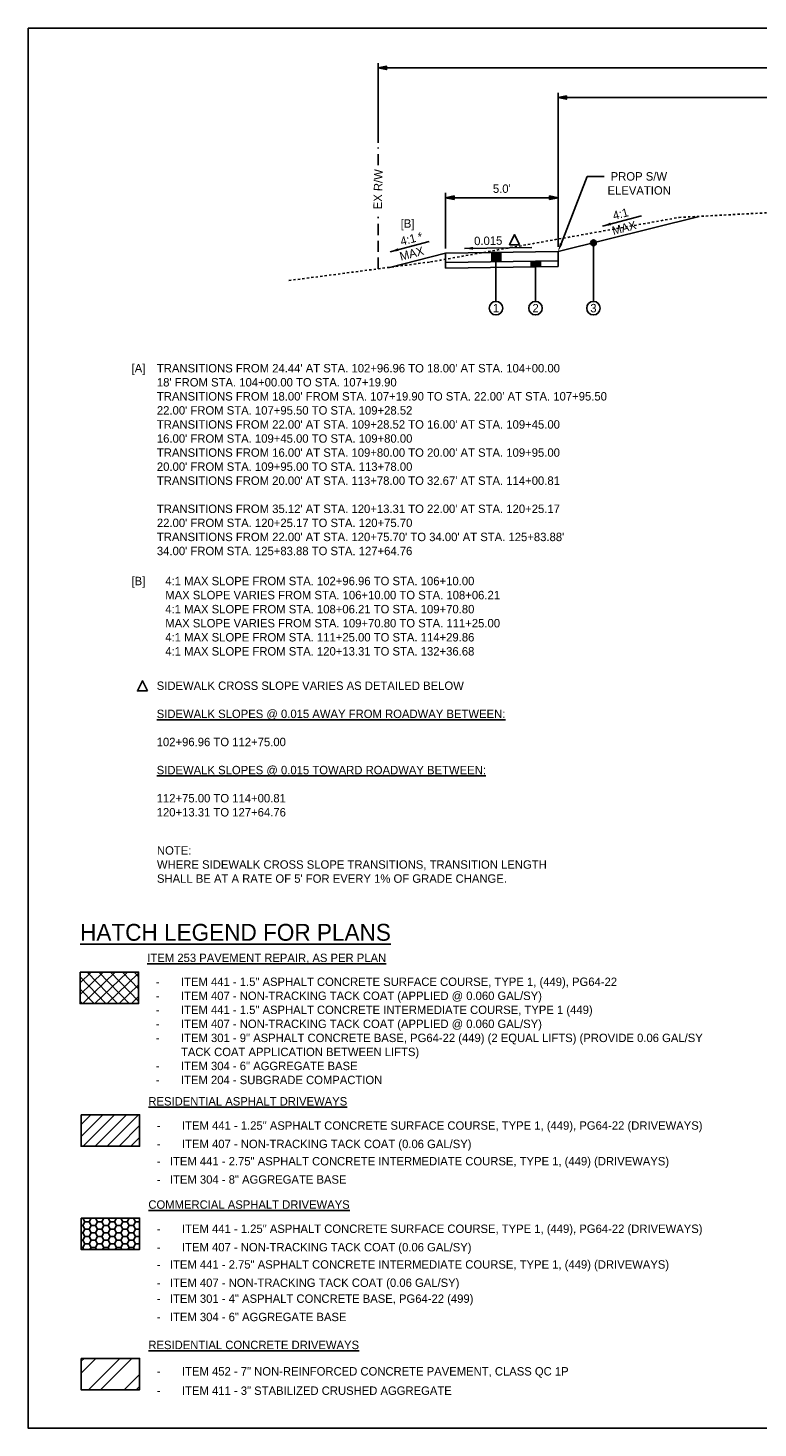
# Model space of a CAD drawing. Header units: feet. Extents: x 19045 to 19260, y 13883 to 14309.
# Tile 1 of 11: x 19045 to 19078, y 13883 to 13945. Entities that reach past the tile are written whole.
import ezdxf
from ezdxf import colors
from ezdxf.entities.mleader import LeaderData, LeaderLine
from ezdxf.enums import TextEntityAlignment as Align
from ezdxf.math import Vec2, Vec3

# ---------------------------------------------------------------- set-up
doc = ezdxf.new("R2010")
doc.units = ezdxf.units.FT
doc.header["$MEASUREMENT"] = 0
for name, pattern in [('CENTER2', [1.125, 0.75, -0.125, 0.125, -0.125]), ('cl5', [25, 1.25, -1.25, 20, -1.25, 1.25]), ('DASHED', [0.75, 0.5, -0.25]), ('OhDOT_USTN2', [0.11, 0.069, -0.041])]:
    doc.linetypes.add(name, pattern=pattern)
for name, color, linetype in [('CM_P_Sidewalk', 254, 'Continuous'), ('PF_X_Ground_Line', 3, 'OhDOT_USTN2'), ('PV_P_EOP', 7, 'Continuous'), ('PV_P_Text', 10, 'Continuous'), ('RW_X_CL_5', 6, 'cl5'), ('RW_X_Right_of_Way', 7, 'ROWEX-COEC'), ('SC_Shading1', 253, 'Continuous')]:
    doc.layers.add(name, color=color, linetype=linetype)
doc.styles.add('Slanted-Normal', font='font31.shx', dxfattribs={"height": 0.125})
doc.styles.get("Standard").update_dxf_attribs({"font": 'font31.shx'})
doc.styles.add('Straight-Normal', font='font30.shx', dxfattribs={"height": 0.14})
doc.linetypes.add('ROWEX-COEC', pattern='A,0.75,-0.05,["Ex R/W",Straight-Normal,S=1,R=0,X=0,Y=-0.06],-0.7,0.75,-0.3,0.75,-0.3,0.75,-0.3,0.75,-0.3', length=5.7)
doc.dimstyles.new('Dec-1  Slanted', dxfattribs={"dimtxt": 0.125, "dimasz": 0.125, "dimexe": 0.07, "dimexo": 0.07, "dimgap": 0.07, "dimtad": 1, "dimdec": 1, "dimzin": 3, "dimdsep": 46, "dimtxsty": 'Slanted-Normal', "dimblk": 'Dim1', "dimcen": 0, "dimclrd": 95, "dimclre": 95, "dimclrt": 7, "dimadec": 1, "dimazin": 3, "dimtfac": 1, "dimtdec": 1, "dimtix": 1, "dimtofl": 0, "dimtmove": 1, "dimatfit": 3, "dimldrblk": 'Dim1', "dimfxl": 1, "dimtolj": 1, "dimtzin": 0, "dimlwd": -1, "dimlwe": -1, "dimarcsym": 0})

# ---------------------------------------------------------------- blocks, each defined once
blk = doc.blocks.new('Dim1')
h = blk.add_hatch(color=4)
h.dxf.hatch_style = 1
h.paths.add_polyline_path([(0, 0), (-1, -0.2), (-1, 0.2)])
at = {"color": 4}
blk.add_lwpolyline([(0, 0), (-1, -0.2), (-1, 0.2), (0, 0)], dxfattribs=at)
blk = doc.blocks.new('*D888')
at = {"layer": 'Defpoints', "color": 0, "transparency": 16777216}
for p in [(19060.692, 13943.384), (19120.692, 13942.729), (19060.692, 13939.851)]:
    blk.add_point(p, dxfattribs=at)
at = {"layer": 'PV_P_Text', "color": 95, "linetype": 'Continuous', "transparency": 16777216}
for p, q in [((19060.692, 13940.061), (19060.692, 13943.594)), ((19120.317, 13943.384), (19061.067, 13943.384)), ((19120.692, 13942.939), (19120.692, 13943.594))]:
    blk.add_line(p, q, dxfattribs=at)
at = {"layer": 'PV_P_Text', "color": 95, "transparency": 16777216, "xscale": 0.375, "yscale": 0.375, "zscale": 0.375, "rotation": 180}
blk.add_blockref('Dim1', (19060.692, 13943.384), dxfattribs=at)
at = {"layer": 'PV_P_Text', "color": 95, "transparency": 16777216, "xscale": 0.375, "yscale": 0.375, "zscale": 0.375}
blk.add_blockref('Dim1', (19120.692, 13943.384), dxfattribs=at)
at = {"layer": 'PV_P_Text', "color": 7, "transparency": 16777216, "insert": (19090.692, 13943.781), "char_height": 0.375, "attachment_point": 5, "style": 'Slanted-Normal'}
blk.add_mtext('\\A1;RIGHT-OF-WAY WIDTH VARIES', dxfattribs=at)
blk = doc.blocks.new('*D924')
at = {"layer": 'Defpoints', "color": 0, "transparency": 16777216}
for p in [(19068.692, 13937.616), (19063.692, 13935.142), (19068.692, 13935.217)]:
    blk.add_point(p, dxfattribs=at)
at = {"layer": 'PV_P_Text', "color": 95, "linetype": 'Continuous', "transparency": 16777216}
for p, q in [((19063.692, 13935.352), (19063.692, 13937.826)), ((19068.692, 13935.427), (19068.692, 13937.826)), ((19064.067, 13937.616), (19068.317, 13937.616))]:
    blk.add_line(p, q, dxfattribs=at)
at = {"layer": 'PV_P_Text', "color": 95, "transparency": 16777216, "xscale": 0.375, "yscale": 0.375, "zscale": 0.375, "rotation": 180}
blk.add_blockref('Dim1', (19063.692, 13937.616), dxfattribs=at)
at = {"layer": 'PV_P_Text', "color": 95, "transparency": 16777216, "xscale": 0.375, "yscale": 0.375, "zscale": 0.375}
blk.add_blockref('Dim1', (19068.692, 13937.616), dxfattribs=at)
at = {"layer": 'PV_P_Text', "color": 7, "transparency": 16777216, "insert": (19066.192, 13938.014), "char_height": 0.375, "attachment_point": 5, "style": 'Slanted-Normal'}
blk.add_mtext("\\A1;5.0'", dxfattribs=at)
blk = doc.blocks.new('*D925')
at = {"layer": 'Defpoints', "color": 0, "transparency": 16777216}
for p in [(19090.692, 13942.176), (19090.692, 13942.065), (19068.692, 13935.217)]:
    blk.add_point(p, dxfattribs=at)
at = {"layer": 'PV_P_Text', "color": 95, "linetype": 'Continuous', "transparency": 16777216}
for p, q in [((19068.692, 13935.427), (19068.692, 13942.275)), ((19069.067, 13942.065), (19090.317, 13942.065)), ((19090.692, 13941.966), (19090.692, 13941.855))]:
    blk.add_line(p, q, dxfattribs=at)
at = {"layer": 'PV_P_Text', "color": 95, "transparency": 16777216, "xscale": 0.375, "yscale": 0.375, "zscale": 0.375, "rotation": 180}
blk.add_blockref('Dim1', (19068.692, 13942.065), dxfattribs=at)
at = {"layer": 'PV_P_Text', "color": 95, "transparency": 16777216, "xscale": 0.375, "yscale": 0.375, "zscale": 0.375}
blk.add_blockref('Dim1', (19090.692, 13942.065), dxfattribs=at)
at = {"layer": 'PV_P_Text', "color": 7, "transparency": 16777216, "insert": (19079.692, 13942.462), "char_height": 0.375, "attachment_point": 5, "style": 'Slanted-Normal'}
blk.add_mtext("\\A1;22.0'", dxfattribs=at)

msp = doc.modelspace()

# ---------------------------------------------------------------- hatches: boundary and pattern name
at = {"layer": 'PV_P_Text'}
h = msp.add_hatch(color=256, dxfattribs=at)
h.dxf.hatch_style = 1
edge = h.paths.add_edge_path()
edge.add_arc((19070.265, 13935.61), 0.125, 0, 360)
h = msp.add_hatch(color=256, dxfattribs=at)
h.dxf.hatch_style = 1
h.paths.add_polyline_path([(19066.142, 13935.179), (19065.742, 13935.173), (19065.742, 13934.756), (19066.142, 13934.762)])
h = msp.add_hatch(color=256, dxfattribs=at)
h.dxf.hatch_style = 1
h.paths.add_polyline_path([(19067.91, 13934.789), (19067.492, 13934.783), (19067.492, 13934.533), (19067.91, 13934.539)])
at = {"layer": 'SC_Shading1'}
h = msp.add_hatch(dxfattribs=at)
h.set_pattern_fill('ANSI37', color=256, scale=3, angle=89)
h.set_pattern_definition([(134, (-59.01568, -82.63003), (-0.269752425, -0.260496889), []), (224, (-59.01568, -82.63003), (0.260496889, -0.269752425), [])])
h.paths.add_polyline_path([(19050.044, 13903.181), (19047.444, 13903.181), (19047.444, 13901.785), (19050.044, 13901.785)])
h = msp.add_hatch(dxfattribs=at)
h.set_pattern_fill('ANSI31', color=256, scale=3)
h.set_pattern_definition([(45, (0, -25.4439), (-0.265165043, 0.265165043), [])])
h.paths.add_polyline_path([(19050.09, 13896.836), (19047.491, 13896.836), (19047.491, 13895.44), (19050.09, 13895.44)])
h = msp.add_hatch(dxfattribs=at)
h.set_pattern_fill('HONEY', color=256, scale=1.5)
h.paths.add_polyline_path([(19050.09, 13892.245), (19047.491, 13892.245), (19047.491, 13890.849), (19050.09, 13890.849)])
h = msp.add_hatch(dxfattribs=at)
h.set_pattern_fill('ANSI32', color=256, scale=3)
h.set_pattern_definition([(45, (0, -30.673), (-0.79549513, 0.79549513), []), (45, (0.5303, -30.673), (-0.79549513, 0.79549513), [])])
h.paths.add_polyline_path([(19050.09, 13886.004), (19047.491, 13886.004), (19047.491, 13884.608), (19050.09, 13884.608)])

# ---------------------------------------------------------------- linework, layer by layer
at = {"layer": 'PF_X_Ground_Line'}
msp.add_lwpolyline([(19056.729, 13933.931), (19063.025, 13934.759), (19074.071, 13936.737), (19078.492, 13936.972)], dxfattribs=at)
at = {"layer": 'PV_P_EOP', "linetype": 'DASHED'}
for points in [[(19060.692, 13939.055), (19060.692, 13939.851)], [(19060.692, 13934.452), (19060.692, 13936.762)]]:
    msp.add_lwpolyline(points, dxfattribs=at)
at = {"layer": 'PV_P_Text', "linetype": 'ByBlock', "lineweight": -2}
for p, q in [((19072.409, 13936.809), (19070.668, 13936.353)), ((19062.964, 13935.667), (19061.223, 13935.21)), ((19064.532, 13935.359), (19067.532, 13935.404))]:
    msp.add_line(p, q, dxfattribs=at)
at = {"layer": 'PV_P_Text'}
for points in [[(19068.692, 13935.217), (19074.96, 13936.784)], [(19070.265, 13935.61), (19070.265, 13933.002)], [(19061.195, 13934.518), (19063.692, 13935.142)], [(19063.692, 13935.142), (19068.692, 13935.217)], [(19063.692, 13934.726), (19068.692, 13934.801)], [(19065.742, 13934.756), (19065.742, 13935.173)], [(19065.932, 13934.759), (19065.932, 13933.002)], [(19066.142, 13934.762), (19066.142, 13935.179)], [(19067.492, 13934.783), (19067.492, 13934.533)], [(19067.492, 13934.533), (19067.492, 13934.783)], [(19067.903, 13934.789), (19067.911, 13934.539)], [(19067.91, 13934.539), (19067.91, 13934.789)], [(19063.692, 13934.476), (19068.692, 13934.551)], [(19067.692, 13934.536), (19067.692, 13933.002)]]:
    msp.add_lwpolyline(points, dxfattribs=at)
at = {"layer": 'PV_P_Text', "linetype": 'CENTER2'}
for points in [[(19063.692, 13935.142), (19063.692, 13934.476)], [(19068.692, 13935.217), (19068.692, 13934.551)]]:
    msp.add_lwpolyline(points, dxfattribs=at)
at = {"layer": 'PV_P_Text'}
for centre, radius in [((19070.265, 13935.61), 0.125), ((19065.932, 13932.702), 0.3), ((19067.692, 13932.702), 0.3), ((19070.265, 13932.702), 0.3)]:
    msp.add_circle(centre, radius, dxfattribs=at)
for points in [[(19071.046, 13936.387), (19070.668, 13936.353), (19071.015, 13936.508)], [(19061.602, 13935.245), (19061.223, 13935.21), (19061.57, 13935.366)], [(19064.906, 13935.427), (19064.532, 13935.359), (19064.908, 13935.302)]]:
    msp.add_solid(points, dxfattribs=at)
at = {"layer": 'RW_X_CL_5', "linetype": 'ByBlock'}
msp.add_lwpolyline([(19045.13, 13945.16), (19045.13, 13882.91), (19136.254, 13882.91), (19136.254, 13945.16)], close=True, dxfattribs=at)
at = {"layer": 'RW_X_Right_of_Way'}
for points in [[(19066.985, 13935.526), (19066.536, 13935.526), (19066.76, 13935.975)], [(19050.441, 13915.687), (19049.992, 13915.687), (19050.216, 13916.136)], [(19047.444, 13903.181), (19050.044, 13903.181), (19050.044, 13901.785), (19047.444, 13901.785)], [(19047.491, 13896.836), (19050.09, 13896.836), (19050.09, 13895.44), (19047.491, 13895.44)], [(19047.491, 13892.245), (19050.09, 13892.245), (19050.09, 13890.849), (19047.491, 13890.849)], [(19047.491, 13886.004), (19050.09, 13886.004), (19050.09, 13884.608), (19047.491, 13884.608)]]:
    msp.add_lwpolyline(points, close=True, dxfattribs=at)

# ---------------------------------------------------------------- texts
at = {"layer": 'CM_P_Sidewalk', "char_height": 0.375, "attachment_point": 4}
for s, width, gutter_width, heights, insert in [('*', 0.45908, 42, [0], (19062.449, 13935.881)), ("\\pxi-3,l4,t4;[A]^ITRANSITIONS FROM 24.44' AT STA. 102+96.96 TO 18.00' AT STA. 104+00.00\\P^I18' FROM STA. 104+00.00 TO STA. 107+19.90\\P^ITRANSITIONS FROM 18.00' FROM STA. 107+19.90 TO STA. 22.00' AT STA. 107+95.50\\P^I22.00' FROM STA. 107+95.50 TO STA. 109+28.52\\P^ITRANSITIONS FROM 22.00' AT STA. 109+28.52 TO 16.00' AT STA. 109+45.00\\P^I16.00' FROM STA. 109+45.00 TO STA. 109+80.00\\P^ITRANSITIONS FROM 16.00' AT STA. 109+80.00 TO 20.00' AT STA. 109+95.00 \\P^I20.00' FROM STA. 109+95.00 TO STA. 113+78.00\\P^ITRANSITIONS FROM 20.00' AT STA. 113+78.00 TO 32.67' AT STA. 114+00.81\\P\\P^ITRANSITIONS FROM 35.12' AT STA. 120+13.31 TO 22.00' AT STA. 120+25.17\\P^I22.00' FROM STA. 120+25.17 TO STA. 120+75.70\\P^ITRANSITIONS FROM 22.00' AT STA. 120+75.70' TO 34.00' AT STA. 125+83.88'\\P^I34.00' FROM STA. 125+83.88 TO STA. 127+64.76  ", 26.10411, 42, [8.514], (19049.359, 13925.967)), ('[B] ^I4:1 MAX SLOPE FROM STA. 102+96.96 TO STA. 106+10.00\\P^IMAX SLOPE VARIES FROM STA. 106+10.00 TO STA. 108+06.21\\P^I4:1 MAX SLOPE FROM STA. 108+06.21 TO STA. 109+70.80\\P^IMAX SLOPE VARIES FROM STA. 109+70.80 TO STA. 111+25.00\\P^I4:1 MAX SLOPE FROM STA. 111+25.00 TO STA. 114+29.86\\P^I4:1 MAX SLOPE FROM STA. 120+13.31 TO STA. 132+36.68', 26.10411, 42, [8.514], (19049.731, 13919.005)), ('\\pxi-3,l4,ql,t4;SIDEWALK CROSS SLOPE VARIES AS DETAILED BELOW\\P\\P{\\LSIDEWALK SLOPES @ 0.015 AWAY FROM ROADWAY BETWEEN:\\P}\\P102+96.96 TO 112+75.00\\P\\P{\\LSIDEWALK SLOPES @ 0.015 TOWARD ROADWAY BETWEEN:\\P}\\P112+75.00 TO 114+00.81\\P120+13.31 TO 127+64.76', 18.24758, 42, [13.697], (19050.475, 13913.099)), ("NOTE:\\PWHERE SIDEWALK CROSS SLOPE TRANSITIONS, TRANSITION LENGTH SHALL BE AT A RATE OF 5' FOR EVERY 1% OF GRADE CHANGE.", 17.47074, 1.875, [0], (19050.861, 13907.963))]:
    msp.add_mtext_dynamic_manual_height_columns(s, width=width, gutter_width=gutter_width, heights=heights, dxfattribs=dict(at, insert=insert))
at = {"layer": 'PV_P_Text', "style": 'Slanted-Normal'}
msp.add_text('[B]', height=0.375, dxfattribs=at).set_placement((19061.698, 13936.279))
for s, rotation, p in [('MAX', 14.69423, (19071.153, 13935.956)), ('4:1', 14.69423, (19071.181, 13936.624)), ('4:1', 14.69423, (19061.736, 13935.482)), ('MAX', 14.69423, (19061.708, 13934.813)), ('0.015', 0.85937, (19064.964, 13935.504))]:
    msp.add_text(s, height=0.375, rotation=rotation, dxfattribs=at).set_placement(p)
for s, p in [('-   ITEM 441 - 2.75" ASPHALT CONCRETE INTERMEDIATE COURSE, TYPE 1, (449) (DRIVEWAYS)', (19050.854, 13894.773)), ('-   ITEM 304 - 8" AGGREGATE BASE', (19050.854, 13893.96)), ('-   ITEM 441 - 2.75" ASPHALT CONCRETE INTERMEDIATE COURSE, TYPE 1, (449) (DRIVEWAYS)', (19050.854, 13890.182)), ('-   ITEM 407 - NON-TRACKING TACK COAT (0.06 GAL/SY)', (19050.854, 13889.369)), ('-   ITEM 301 - 4" ASPHALT CONCRETE BASE, PG64-22 (499)', (19050.854, 13888.662)), ('-   ITEM 304 - 6" AGGREGATE BASE', (19050.854, 13887.848))]:
    msp.add_text(s, height=0.37406, dxfattribs=at).set_placement(p, align=Align.MIDDLE_LEFT)
at = {"layer": 'PV_P_Text', "insert": (19060.692, 13937.991), "char_height": 0.375, "width": 2.18377, "attachment_point": 5, "rotation": 88.85424, "style": 'Slanted-Normal'}
msp.add_mtext('EX R/W', dxfattribs=at)
at = {"layer": 'PV_P_Text', "style": 'Slanted-Normal'}
for s, width, gutter_width, insert, char_height, attachment_point in [('1', 2.46234, 0.625, (19065.932, 13932.702), 0.375, 5), ('2', 2.46234, 0.625, (19067.692, 13932.702), 0.375, 5), ('3', 2.46234, 0.625, (19070.265, 13932.702), 0.375, 5), ('{\\LHATCH LEGEND FOR PLANS}', 47.39449, 1.875, (19047.444, 13904.945), 0.74984, 4)]:
    msp.add_mtext_dynamic_manual_height_columns(s, width=width, gutter_width=gutter_width, heights=[0], dxfattribs=dict(at, insert=insert, char_height=char_height, attachment_point=attachment_point))
at = {"layer": 'PV_P_Text', "attachment_point": 4, "style": 'Slanted-Normal'}
for s, insert, char_height, width in [('{\\LITEM 253 PAVEMENT REPAIR, AS PER PLAN}', (19050.434, 13903.78), 0.37406, 19.41191), ('\\pxi-3,l4,t4;-^IITEM 441 - 1.5" ASPHALT CONCRETE SURFACE COURSE, TYPE 1, (449), PG64-22\\P-^IITEM 407 - NON-TRACKING TACK COAT (APPLIED @ 0.060 GAL/SY)\\P-^IITEM 441 - 1.5" ASPHALT CONCRETE INTERMEDIATE COURSE, TYPE 1 (449)\\P-^IITEM 407 - NON-TRACKING TACK COAT (APPLIED @ 0.060 GAL/SY)\\P-^IITEM 301 - 9" ASPHALT CONCRETE BASE, PG64-22 (449) (2 EQUAL LIFTS) (PROVIDE 0.06 GAL/SY TACK COAT APPLICATION BETWEEN LIFTS)\\P-^IITEM 304 - 6" AGGREGATE BASE\\P-^IITEM 204 - SUBGRADE COMPACTION', (19050.434, 13900.566), 0.374063, 24.82266), ('{\\LRESIDENTIAL ASPHALT DRIVEWAYS}', (19050.48, 13897.434), 0.37406, 19.41191), ('\\pxi-3,l4,t4;-^IITEM 441 - 1.25" ASPHALT CONCRETE SURFACE COURSE, TYPE 1, (449), PG64-22 (DRIVEWAYS)', (19050.48, 13896.303), 0.37406, 50.3615), ('\\pxi-3,l4,t4;-^IITEM 407 - NON-TRACKING TACK COAT (0.06 GAL/SY)', (19050.48, 13895.485), 0.37406, 27.84613), ('{\\LCOMMERCIAL ASPHALT DRIVEWAYS}', (19050.48, 13892.843), 0.37406, 19.41191), ('\\pxi-3,l4,t4;-^IITEM 441 - 1.25" ASPHALT CONCRETE SURFACE COURSE, TYPE 1, (449), PG64-22 (DRIVEWAYS)', (19050.48, 13891.713), 0.37406, 50.3615), ('\\pxi-3,l4,t4;-^IITEM 407 - NON-TRACKING TACK COAT (0.06 GAL/SY)', (19050.48, 13890.894), 0.37406, 27.84613), ('{\\LRESIDENTIAL CONCRETE DRIVEWAYS}', (19050.48, 13886.602), 0.37406, 19.41191), ('\\pxi-3,l4,t4;- ^IITEM 452 - 7" NON-REINFORCED CONCRETE PAVEMENT, CLASS QC 1P', (19050.48, 13885.379), 0.37406, 50.3615), ('\\pxi-3,l4,t4;-^IITEM 411 - 3" STABILIZED CRUSHED AGGREGATE', (19050.48, 13884.567), 0.37406, 28.98208)]:
    msp.add_mtext(s, dxfattribs=dict(at, insert=insert, char_height=char_height, width=width))

# ---------------------------------------------------------------- dimensions: what is measured, and where the dimension line sits
at = {"layer": 'PV_P_Text'}
dim = msp.add_linear_dim(base=(19060.692, 13943.384), p1=(19120.692, 13942.729), p2=(19060.692, 13939.851), text='RIGHT-OF-WAY WIDTH VARIES', dimstyle='Dec-1  Slanted', override={"dimpost": "'"}, dxfattribs=at)
dim.commit()
dim.dimension.update_dxf_attribs({"geometry": '*D888', "text_midpoint": (19090.692, 13943.384), "dimtype": 160})
for base, p1, p2, picture, middle in [((19090.692, 13942.065), (19068.692, 13935.217), (19090.692, 13942.176), '*D925', (19079.692, 13942.462)), ((19068.692, 13937.616), (19063.692, 13935.142), (19068.692, 13935.217), '*D924', (19066.192, 13938.014))]:
    dim = msp.add_linear_dim(base=base, p1=p1, p2=p2, dimstyle='Dec-1  Slanted', override={"dimpost": "'"}, dxfattribs=at)
    dim.commit()
    dim.dimension.update_dxf_attribs({"geometry": picture, "text_midpoint": middle})

# ---------------------------------------------------------------- leaders
at = {"layer": 'RW_X_Right_of_Way'}
ml = msp.add_multileader_mtext('Standard', dxfattribs=at)
ml.set_content(' PROP S/W \\PELEVATION', color=256, style='Slanted-Normal')
ml.set_leader_properties()
ml.build(insert=Vec2(0, 0))
ml.multileader.update_dxf_attribs({"dogleg_length": 0.25, "arrow_head_size": 0.375, "scale": 3})
ctx = ml.context
ctx.base_point, ctx.scale, ctx.char_height, ctx.arrow_head_size, ctx.landing_gap_size, ctx.plane_origin = Vec3(19070.742, 13938.563), 3, 0.375, 0.375, 0.15, Vec3(19077.673, 13936.736)
notes = []
notes.append((ctx, [(0, (1, 1, 0), (19069.992, 13938.563), (1, 0), 0.75, [(0, [(19068.692, 13935.217)], 0, [])])]))
ctx.mtext.insert, ctx.mtext.flow_direction = Vec3(19070.892, 13938.75), 5
for ctx, leaders in notes:
    for number, flags, end, landing, length, lines in leaders:
        leader = LeaderData()
        leader.index, (leader.has_last_leader_line, leader.has_dogleg_vector, leader.attachment_direction) = number, flags
        leader.last_leader_point, leader.dogleg_vector, leader.dogleg_length = Vec3(end), Vec3(landing), length
        for number, points, colour, breaks in lines:
            line = LeaderLine()
            line.index, line.vertices, line.color, line.breaks = number, Vec3.list(points), colors.encode_raw_color(colour), breaks
            leader.lines.append(line)
        ctx.leaders.append(leader)

doc.saveas('drawing.dxf')
